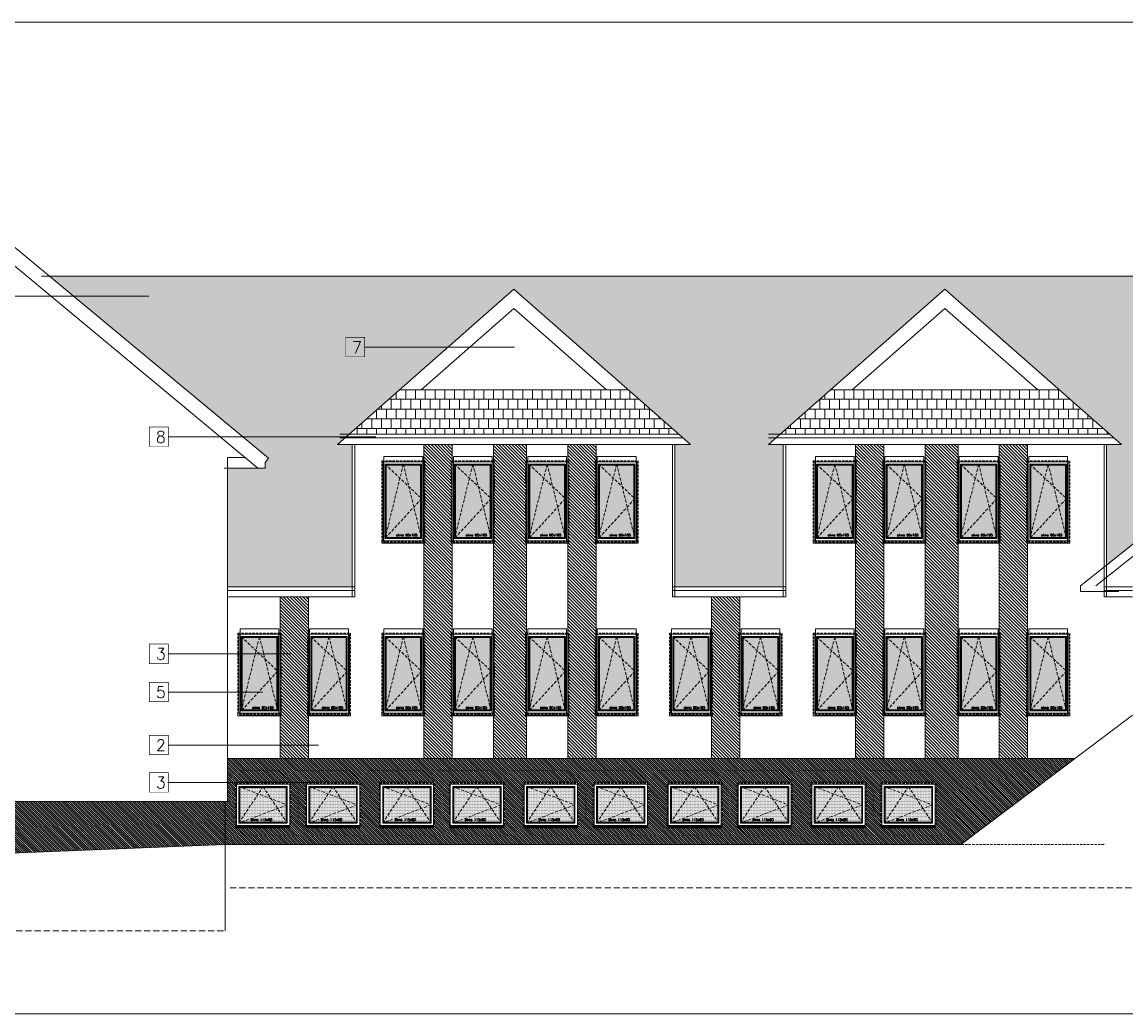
# Model space of a CAD drawing. Header units: millimetres. Extents: x -82287 to 177822, y -399756 to 0.
# Tile 51 of 228: x 70035 to 72337, y -241770 to -239700. Entities that reach past the tile are written whole.
import ezdxf
from ezdxf.enums import TextEntityAlignment as Align

# ---------------------------------------------------------------- set-up
doc = ezdxf.new("R2010")
doc.units = ezdxf.units.MM
doc.header["$MEASUREMENT"] = 0
for name, pattern in [('SUŁOSZOWA - PB 21 03$0$CACHE', [9.525, 6.35, -3.175]), ('SUŁOSZOWA - PB 21 03$0$CARKOVANA', [7.5, 5, -2.5]), ('SUŁOSZOWA - PB 21 03$0$HIDDEN', [9.525, 6.35, -3.175])]:
    doc.linetypes.add(name, pattern=pattern)
doc.layers.add('FL_XREF', color=252, linetype='Continuous')
for name, color, linetype, lineweight in [('SUŁOSZOWA - PB 21 03$0$! opisy okien elewacja', 251, 'Continuous', 0), ('SUŁOSZOWA - PB 21 03$0$!! 0_ Istn-okna', 251, 'Continuous', 0), ('SUŁOSZOWA - PB 21 03$0$!! 0_ Istn-sciany', 251, 'Continuous', 0), ('SUŁOSZOWA - PB 21 03$0$!! 0_ WIDOK ELEWACJA', 251, 'Continuous', 0), ('SUŁOSZOWA - PB 21 03$0$!! 0_Istn-cienka', 251, 'Continuous', 0), ('SUŁOSZOWA - PB 21 03$0$!! 0_Istn-drzwi', 251, 'Continuous', 0), ('SUŁOSZOWA - PB 21 03$0$!! 0_Opis_pom', 251, 'Continuous', 0), ('SUŁOSZOWA - PB 21 03$0$!! 1_ELEWACJA KOLOR', 251, 'Continuous', 0), ('SUŁOSZOWA - PB 21 03$0$!! 1_Hatch dach', 251, 'Continuous', 0), ('SUŁOSZOWA - PB 21 03$0$!! 1_OPIS POM NOWE', 251, 'Continuous', 0), ('SUŁOSZOWA - PB 21 03$0$!! 1_Wyburzenia', 251, 'SUŁOSZOWA - PB 21 03$0$CARKOVANA', 0), ('SUŁOSZOWA - PB 21 03$0$!! 2_ELEWACJA COKÓŁ', 251, 'Continuous', 0), ('SUŁOSZOWA - PB 21 03$0$!! 2_NOWE OKNA WIDOk - remont', 251, 'Continuous', 0), ('SUŁOSZOWA - PB 21 03$0$!! 2_TYNK OBRYS', 251, 'Continuous', 0), ('SUŁOSZOWA - PB 21 03$0$!!_1  OPISY ELEWACJE', 251, 'Continuous', 0)]:
    doc.layers.add(name, color=color, linetype=linetype, lineweight=lineweight)
doc.styles.add('SUŁOSZOWA - PB 21 03$0$ARIAL', font='tahoma.ttf')
doc.styles.add('SUŁOSZOWA - PB 21 03$0$TXT', font='simplex.shx')
pattern_1 = [(135, (-125229.0226, -287064.9747), (-2.24506403, -2.24506403), [])]
pattern_2 = [(180, (0, 0), (-2e-15, -20.32), []), (270, (0, 0), (10.16, -20.32), [20.32, -20.32])]
pattern_3 = [(315, (0, 0), (3.367596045, 3.367596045), [])]

# ---------------------------------------------------------------- blocks, each defined once
blk = doc.blocks.new('SUŁOSZOWA - PB 21 03$0$okno 90x180')
at = {"layer": 'SUŁOSZOWA - PB 21 03$0$!! 1_Hatch dach', "true_color": 0x575757}
h = blk.add_hatch(dxfattribs=at)
h.set_pattern_fill('DOTS', color=251)
h.set_pattern_definition([(0, (-9632.3096, -11392.1331), (0.79375, 1.5875), [0, -1.5875])])
h.paths.add_polyline_path([(9, -20), (81, -20), (81, -171), (9, -171)])
at = {"layer": 'SUŁOSZOWA - PB 21 03$0$!! 0_ Istn-okna', "linetype": 'SUŁOSZOWA - PB 21 03$0$CARKOVANA', "lineweight": 5}
blk.add_lwpolyline([(0, -11), (90, -11), (90, -180), (0, -180)], close=True, dxfattribs=at)
at = {"layer": 'SUŁOSZOWA - PB 21 03$0$!! 0_ Istn-okna'}
for points in [[(2, -13), (88, -13), (88, -178), (2, -178)], [(7, -18), (83, -18), (83, -173), (7, -173)], [(9, -20), (81, -20), (81, -171), (9, -171)], [(0, -178), (90, -178), (90, -183), (0, -183)]]:
    blk.add_lwpolyline(points, close=True, dxfattribs=at)
at = {"layer": 'SUŁOSZOWA - PB 21 03$0$!! 1_Hatch dach', "color": 251, "linetype": 'SUŁOSZOWA - PB 21 03$0$CACHE', "true_color": 0x575757}
for points in [[(7, -173), (45, -18), (83, -173)], [(7, -18), (83, -90), (7, -173)]]:
    blk.add_lwpolyline(points, dxfattribs=at)
at = {"insert": (30.1, -163.6), "char_height": 5, "attachment_point": 1, "style": 'SUŁOSZOWA - PB 21 03$0$TXT'}
blk.add_mtext_dynamic_manual_height_columns('okno 90x165', width=52.63, gutter_width=75, heights=[0], dxfattribs=at)
blk = doc.blocks.new('SUŁOSZOWA - PB 21 03$0$okno 115x115')
at = {"layer": 'SUŁOSZOWA - PB 21 03$0$!! 1_Hatch dach', "true_color": 0x575757}
h = blk.add_hatch(dxfattribs=at)
h.set_pattern_fill('DOTS', color=251, angle=360)
h.set_pattern_definition([(360, (-21873.4686, 1906.5186), (0.79375, 1.5875), [0, -1.5875])])
h.paths.add_polyline_path([(-12257.2, 13266.7), (-12160.2, 13266.7), (-12160.2, 13194.7), (-12257.2, 13194.7)])
h = blk.add_hatch(dxfattribs=at)
h.set_pattern_fill('ANSI31', color=251, scale=0.2, angle=360)
h.set_pattern_definition([(45, (0, 0), (-0.449012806, 0.449012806), [])])
h.paths.add_polyline_path([(-12264.2, 13187.7), (-12153.2, 13187.7), (-12153.2, 13182.7), (-12264.2, 13182.7)])
at = {"layer": 'SUŁOSZOWA - PB 21 03$0$!! 0_ Istn-okna', "linetype": 'SUŁOSZOWA - PB 21 03$0$CARKOVANA', "lineweight": 5}
blk.add_lwpolyline([(-12266.2, 13275.7), (-12151.2, 13275.7), (-12151.2, 13185.7), (-12266.2, 13185.7)], close=True, dxfattribs=at)
at = {"layer": 'SUŁOSZOWA - PB 21 03$0$!! 0_ Istn-okna'}
for points in [[(-12264.2, 13273.7), (-12153.2, 13273.7), (-12153.2, 13187.7), (-12264.2, 13187.7)], [(-12259.2, 13268.7), (-12158.2, 13268.7), (-12158.2, 13192.7), (-12259.2, 13192.7)], [(-12257.2, 13266.7), (-12160.2, 13266.7), (-12160.2, 13194.7), (-12257.2, 13194.7)], [(-12264.2, 13187.7), (-12153.2, 13187.7), (-12153.2, 13182.7), (-12264.2, 13182.7)]]:
    blk.add_lwpolyline(points, close=True, dxfattribs=at)
at = {"layer": 'SUŁOSZOWA - PB 21 03$0$!! 1_Hatch dach', "color": 251, "linetype": 'SUŁOSZOWA - PB 21 03$0$CACHE', "true_color": 0x575757}
for points in [[(-12259.2, 13192.7), (-12208.7, 13268.7), (-12158.2, 13192.7)], [(-12259.2, 13268.7), (-12158.2, 13230.7), (-12259.2, 13192.7)]]:
    blk.add_lwpolyline(points, dxfattribs=at)
at = {"insert": (-12234.1, 13202.1), "char_height": 5, "attachment_point": 1, "style": 'SUŁOSZOWA - PB 21 03$0$TXT'}
blk.add_mtext_dynamic_manual_height_columns('okno 115x90', width=52.63, gutter_width=75, heights=[0], dxfattribs=at)
blk = doc.blocks.new('SUŁOSZOWA - PB 21 03')
at = {"layer": 'SUŁOSZOWA - PB 21 03$0$!! 1_ELEWACJA KOLOR'}
h = blk.add_hatch(dxfattribs=at)
h.set_pattern_fill('ANSI31', color=129, scale=1.5, angle=-90)
h.set_pattern_definition(pattern_3)
h.paths.add_polyline_path([(70870.06575, -241289.35053), (70870.06575, -240634.35053), (70811.06575, -240634.35053), (70811.06575, -241289.35053)])
h = blk.add_hatch(dxfattribs=at)
h.set_pattern_fill('ANSI31', color=129, scale=1.5, angle=-90)
h.set_pattern_definition(pattern_3)
h.paths.add_polyline_path([(71025.06575, -241289.35053), (71025.06575, -240634.35053), (70956.06575, -240634.35053), (70956.06575, -241289.35053)])
h = blk.add_hatch(dxfattribs=at)
h.set_pattern_fill('ANSI31', color=129, scale=1.5, angle=-90)
h.set_pattern_definition(pattern_3)
h.paths.add_polyline_path([(71170.06575, -241289.35053), (71170.06575, -240634.35053), (71111.06575, -240634.35053), (71111.06575, -241289.35053)])
h = blk.add_hatch(dxfattribs=at)
h.set_pattern_fill('ANSI31', color=129, scale=1.5, angle=-90)
h.set_pattern_definition(pattern_3)
h.paths.add_polyline_path([(71770.06575, -241289.35053), (71770.06575, -240634.35053), (71711.06575, -240634.35053), (71711.06575, -241289.35053)])
h = blk.add_hatch(dxfattribs=at)
h.set_pattern_fill('ANSI31', color=129, scale=1.5, angle=-90)
h.set_pattern_definition(pattern_3)
h.paths.add_polyline_path([(71925.06575, -241289.35053), (71925.06575, -240634.35053), (71856.06575, -240634.35053), (71856.06575, -241289.35053)])
h = blk.add_hatch(dxfattribs=at)
h.set_pattern_fill('ANSI31', color=129, scale=1.5, angle=-90)
h.set_pattern_definition(pattern_3)
h.paths.add_polyline_path([(72070.06575, -241289.35053), (72070.06575, -240634.35053), (72011.06575, -240634.35053), (72011.06575, -241289.35053)])
h = blk.add_hatch(dxfattribs=at)
h.set_pattern_fill('ANSI31', color=129, scale=1.5, angle=-90)
h.set_pattern_definition(pattern_3)
h.paths.add_polyline_path([(70570.06575, -241289.35053), (70570.06575, -240952.48432), (70511.06575, -240952.48432), (70511.06575, -241289.35053)])
h = blk.add_hatch(dxfattribs=at)
h.set_pattern_fill('ANSI31', color=129, scale=1.5, angle=-90)
h.set_pattern_definition(pattern_3)
h.paths.add_polyline_path([(71470.06575, -241289.35053), (71470.06575, -240952.48432), (71411.06575, -240952.48432), (71411.06575, -241289.35053)])
at = {"layer": 'SUŁOSZOWA - PB 21 03$0$!! 1_Hatch dach', "true_color": 0x990000}
h = blk.add_hatch(dxfattribs=at)
h.set_pattern_fill('AR-B88', color=14, scale=0.1, angle=180)
h.set_pattern_definition(pattern_2)
h.paths.add_polyline_path([(72927.56575, -240334.81569), (72927.56575, -240283.45875), (70029.74705, -240283.45875), (70486.77269, -240663.10684), (70479.56575, -240671.75065), (70479.56575, -240683.73925), (70401.56575, -240683.73925), (70401.56575, -240931.22218), (70661.56575, -240931.22218), (70661.56575, -240634.35053), (70630.45126, -240634.35053), (70998.56575, -240310.40979), (71366.68023, -240634.35053), (71334.56575, -240634.35053), (71334.56575, -240931.22218), (71560.56575, -240931.22218), (71560.56575, -240634.35053), (71529.45126, -240634.35053), (71897.56575, -240310.40979), (72265.68023, -240634.35053), (72234.56575, -240634.35053), (72234.56575, -240886.35018)])
h = blk.add_hatch(dxfattribs=at)
h.set_pattern_fill('AR-B88', color=14, scale=0.1, angle=180)
h.set_pattern_definition(pattern_2)
h.paths.add_polyline_path([(70759.61041, -240520.69049), (70654.61278, -240613.0884), (71342.51871, -240613.0884), (71237.52109, -240520.69049)])
h = blk.add_hatch(dxfattribs=at)
h.set_pattern_fill('AR-B88', color=14, scale=0.1, angle=180)
h.set_pattern_definition(pattern_2)
h.paths.add_polyline_path([(71658.61041, -240520.69049), (71553.61278, -240613.0884), (72241.51871, -240613.0884), (72136.52109, -240520.69049)])
at = {"layer": 'SUŁOSZOWA - PB 21 03$0$!! 2_ELEWACJA COKÓŁ'}
h = blk.add_hatch(dxfattribs=at)
h.set_pattern_fill('ANSI31', color=250, angle=90)
h.set_pattern_definition(pattern_1)
h.paths.add_polyline_path([(70401.56575, -241289.35053), (70401.56575, -241379.35053), (70396.56575, -241379.35053), (70396.56575, -241469.35053), (71930.47023, -241469.35053), (72169.20057, -241289.35053)])
h.paths.add_polyline_path([(71433.06575, -241339.35053), (71433.06575, -241431.35053), (71318.06575, -241431.35053), (71318.06575, -241339.35053)], flags=16)
h.paths.add_polyline_path([(71320.06575, -241343.35053), (71431.06575, -241343.35053), (71431.06575, -241429.35053), (71320.06575, -241429.35053)], flags=0)
h.paths.add_polyline_path([(71325.06575, -241348.35053), (71426.06575, -241348.35053), (71426.06575, -241424.35053), (71325.06575, -241424.35053)], flags=0)
h.paths.add_polyline_path([(71330.38154, -241350.35053), (71374.2368, -241350.35053), (71375.56575, -241348.35053), (71376.8947, -241350.35053), (71424.06575, -241350.35053), (71424.06575, -241385.59806), (71426.06575, -241386.35053), (71424.06575, -241387.10301), (71424.06575, -241421.34063), (71424.7368, -241422.35053), (71330.38154, -241422.35053), (71325.06575, -241424.35053), (71327.06575, -241421.34063), (71327.06575, -241349.10301)], flags=0)
h.paths.add_polyline_path([(71279.06575, -241431.35053), (71164.06575, -241431.35053), (71164.06575, -241339.35053), (71279.06575, -241339.35053)], flags=16)
h.paths.add_polyline_path([(71277.06575, -241343.35053), (71277.06575, -241429.35053), (71166.06575, -241429.35053), (71166.06575, -241343.35053)], flags=0)
h.paths.add_polyline_path([(71272.06575, -241348.35053), (71272.06575, -241424.35053), (71171.06575, -241424.35053), (71171.06575, -241348.35053)], flags=0)
h.paths.add_polyline_path([(71270.06575, -241350.35053), (71270.06575, -241385.59806), (71272.06575, -241386.35053), (71270.06575, -241387.10301), (71270.06575, -241421.34063), (71270.7368, -241422.35053), (71176.38154, -241422.35053), (71171.06575, -241424.35053), (71173.06575, -241421.34063), (71173.06575, -241349.10301), (71176.38154, -241350.35053), (71220.2368, -241350.35053), (71221.56575, -241348.35053), (71222.8947, -241350.35053)], flags=0)
h.paths.add_polyline_path([(71579.06575, -241339.35053), (71579.06575, -241431.35053), (71464.06575, -241431.35053), (71464.06575, -241339.35053)], flags=16)
h.paths.add_polyline_path([(71466.06575, -241343.35053), (71577.06575, -241343.35053), (71577.06575, -241429.35053), (71466.06575, -241429.35053)], flags=0)
h.paths.add_polyline_path([(71471.06575, -241348.35053), (71572.06575, -241348.35053), (71572.06575, -241424.35053), (71471.06575, -241424.35053)], flags=0)
h.paths.add_polyline_path([(71476.38154, -241350.35053), (71520.2368, -241350.35053), (71521.56575, -241348.35053), (71522.8947, -241350.35053), (71570.06575, -241350.35053), (71570.06575, -241385.59806), (71572.06575, -241386.35053), (71570.06575, -241387.10301), (71570.06575, -241421.34063), (71570.7368, -241422.35053), (71476.38154, -241422.35053), (71471.06575, -241424.35053), (71473.06575, -241421.34063), (71473.06575, -241349.10301)], flags=0)
h.paths.add_polyline_path([(71133.06575, -241431.35053), (71018.06575, -241431.35053), (71018.06575, -241339.35053), (71133.06575, -241339.35053)], flags=16)
h.paths.add_polyline_path([(71131.06575, -241343.35053), (71131.06575, -241429.35053), (71020.06575, -241429.35053), (71020.06575, -241343.35053)], flags=0)
h.paths.add_polyline_path([(71126.06575, -241348.35053), (71126.06575, -241424.35053), (71025.06575, -241424.35053), (71025.06575, -241348.35053)], flags=0)
h.paths.add_polyline_path([(71124.06575, -241350.35053), (71124.06575, -241385.59806), (71126.06575, -241386.35053), (71124.06575, -241387.10301), (71124.06575, -241421.34063), (71124.7368, -241422.35053), (71030.38154, -241422.35053), (71025.06575, -241424.35053), (71027.06575, -241421.34063), (71027.06575, -241349.10301), (71030.38154, -241350.35053), (71074.2368, -241350.35053), (71075.56575, -241348.35053), (71076.8947, -241350.35053)], flags=0)
h.paths.add_polyline_path([(71733.06575, -241339.35053), (71733.06575, -241431.35053), (71618.06575, -241431.35053), (71618.06575, -241339.35053)], flags=16)
h.paths.add_polyline_path([(71620.06575, -241343.35053), (71731.06575, -241343.35053), (71731.06575, -241429.35053), (71620.06575, -241429.35053)], flags=0)
h.paths.add_polyline_path([(71625.06575, -241348.35053), (71726.06575, -241348.35053), (71726.06575, -241424.35053), (71625.06575, -241424.35053)], flags=0)
h.paths.add_polyline_path([(71627.06575, -241349.10301), (71630.38154, -241350.35053), (71674.2368, -241350.35053), (71675.56575, -241348.35053), (71676.8947, -241350.35053), (71724.06575, -241350.35053), (71724.06575, -241385.59806), (71726.06575, -241386.35053), (71724.06575, -241387.10301), (71724.06575, -241421.34063), (71724.7368, -241422.35053), (71630.38154, -241422.35053), (71625.06575, -241424.35053), (71627.06575, -241421.34063)], flags=0)
h.paths.add_polyline_path([(70979.06575, -241431.35053), (70864.06575, -241431.35053), (70864.06575, -241339.35053), (70979.06575, -241339.35053)], flags=16)
h.paths.add_polyline_path([(70977.06575, -241343.35053), (70977.06575, -241429.35053), (70866.06575, -241429.35053), (70866.06575, -241343.35053)], flags=0)
h.paths.add_polyline_path([(70972.06575, -241348.35053), (70972.06575, -241424.35053), (70871.06575, -241424.35053), (70871.06575, -241348.35053)], flags=0)
h.paths.add_polyline_path([(70970.06575, -241350.35053), (70970.06575, -241385.59806), (70972.06575, -241386.35053), (70970.06575, -241387.10301), (70970.06575, -241421.34063), (70970.7368, -241422.35053), (70876.38154, -241422.35053), (70871.06575, -241424.35053), (70873.06575, -241421.34063), (70873.06575, -241349.10301), (70876.38154, -241350.35053), (70920.2368, -241350.35053), (70921.56575, -241348.35053), (70922.8947, -241350.35053)], flags=0)
h.paths.add_polyline_path([(71879.06575, -241339.35053), (71879.06575, -241431.35053), (71764.06575, -241431.35053), (71764.06575, -241339.35053)], flags=16)
h.paths.add_polyline_path([(71766.06575, -241343.35053), (71877.06575, -241343.35053), (71877.06575, -241429.35053), (71766.06575, -241429.35053)], flags=0)
h.paths.add_polyline_path([(71771.06575, -241348.35053), (71872.06575, -241348.35053), (71872.06575, -241424.35053), (71771.06575, -241424.35053)], flags=0)
h.paths.add_polyline_path([(71773.06575, -241349.10301), (71776.38154, -241350.35053), (71820.2368, -241350.35053), (71821.56575, -241348.35053), (71822.8947, -241350.35053), (71870.06575, -241350.35053), (71870.06575, -241385.59806), (71872.06575, -241386.35053), (71870.06575, -241387.10301), (71870.06575, -241421.34063), (71870.7368, -241422.35053), (71776.38154, -241422.35053), (71771.06575, -241424.35053), (71773.06575, -241421.34063)], flags=0)
h.paths.add_polyline_path([(70833.06575, -241431.35053), (70718.06575, -241431.35053), (70718.06575, -241339.35053), (70833.06575, -241339.35053)], flags=16)
h.paths.add_polyline_path([(70831.06575, -241343.35053), (70831.06575, -241429.35053), (70720.06575, -241429.35053), (70720.06575, -241343.35053)], flags=0)
h.paths.add_polyline_path([(70826.06575, -241348.35053), (70826.06575, -241424.35053), (70725.06575, -241424.35053), (70725.06575, -241348.35053)], flags=0)
h.paths.add_polyline_path([(70824.06575, -241350.35053), (70824.06575, -241385.59806), (70826.06575, -241386.35053), (70824.06575, -241387.10301), (70824.06575, -241421.34063), (70824.7368, -241422.35053), (70730.38154, -241422.35053), (70725.06575, -241424.35053), (70727.06575, -241421.34063), (70727.06575, -241349.10301), (70730.38154, -241350.35053), (70774.2368, -241350.35053), (70775.56575, -241348.35053), (70776.8947, -241350.35053)], flags=0)
h.paths.add_polyline_path([(70679.06575, -241431.35053), (70564.06575, -241431.35053), (70564.06575, -241339.35053), (70679.06575, -241339.35053)], flags=16)
h.paths.add_polyline_path([(70677.06575, -241343.35053), (70677.06575, -241429.35053), (70566.06575, -241429.35053), (70566.06575, -241343.35053)], flags=0)
h.paths.add_polyline_path([(70672.06575, -241348.35053), (70672.06575, -241424.35053), (70571.06575, -241424.35053), (70571.06575, -241348.35053)], flags=0)
h.paths.add_polyline_path([(70670.06575, -241350.35053), (70670.06575, -241385.59806), (70672.06575, -241386.35053), (70670.06575, -241387.10301), (70670.06575, -241421.34063), (70670.7368, -241422.35053), (70576.38154, -241422.35053), (70571.06575, -241424.35053), (70573.06575, -241421.34063), (70573.06575, -241349.10301), (70576.38154, -241350.35053), (70620.2368, -241350.35053), (70621.56575, -241348.35053), (70622.8947, -241350.35053)], flags=0)
h.paths.add_polyline_path([(70533.06575, -241431.35053), (70418.06575, -241431.35053), (70418.06575, -241339.35053), (70533.06575, -241339.35053)], flags=16)
h.paths.add_polyline_path([(70531.06575, -241343.35053), (70531.06575, -241429.35053), (70420.06575, -241429.35053), (70420.06575, -241343.35053)], flags=0)
h.paths.add_polyline_path([(70526.06575, -241348.35053), (70526.06575, -241424.35053), (70425.06575, -241424.35053), (70425.06575, -241348.35053)], flags=0)
h.paths.add_polyline_path([(70524.06575, -241350.35053), (70524.06575, -241385.59806), (70526.06575, -241386.35053), (70524.06575, -241387.10301), (70524.06575, -241421.34063), (70524.7368, -241422.35053), (70430.38154, -241422.35053), (70425.06575, -241424.35053), (70427.06575, -241421.34063), (70427.06575, -241349.10301), (70430.38154, -241350.35053), (70474.2368, -241350.35053), (70475.56575, -241348.35053), (70476.8947, -241350.35053)], flags=0)
h.paths.add_polyline_path([(71794.8935, -241421.1909), (71844.06017, -241421.1909), (71844.06017, -241413.6909), (71794.8935, -241413.6909)], flags=8)
h.paths.add_polyline_path([(71648.8935, -241421.1909), (71698.06017, -241421.1909), (71698.06017, -241413.6909), (71648.8935, -241413.6909)], flags=8)
h.paths.add_polyline_path([(71494.8935, -241421.1909), (71544.06017, -241421.1909), (71544.06017, -241413.6909), (71494.8935, -241413.6909)], flags=8)
h.paths.add_polyline_path([(71348.8935, -241421.1909), (71398.06017, -241421.1909), (71398.06017, -241413.6909), (71348.8935, -241413.6909)], flags=8)
h.paths.add_polyline_path([(71194.8935, -241421.1909), (71244.06017, -241421.1909), (71244.06017, -241413.6909), (71194.8935, -241413.6909)], flags=8)
h.paths.add_polyline_path([(71048.8935, -241421.1909), (71098.06017, -241421.1909), (71098.06017, -241413.6909), (71048.8935, -241413.6909)], flags=8)
h.paths.add_polyline_path([(70894.8935, -241421.1909), (70944.06017, -241421.1909), (70944.06017, -241413.6909), (70894.8935, -241413.6909)], flags=8)
h.paths.add_polyline_path([(70748.8935, -241421.1909), (70798.06017, -241421.1909), (70798.06017, -241413.6909), (70748.8935, -241413.6909)], flags=8)
h.paths.add_polyline_path([(70594.8935, -241421.1909), (70644.06017, -241421.1909), (70644.06017, -241413.6909), (70594.8935, -241413.6909)], flags=8)
h.paths.add_polyline_path([(70448.8935, -241421.1909), (70498.06017, -241421.1909), (70498.06017, -241413.6909), (70448.8935, -241413.6909)], flags=8)
h = blk.add_hatch(dxfattribs=at)
h.set_pattern_fill('ANSI31', color=250, angle=90)
h.set_pattern_definition(pattern_1)
h.paths.add_polyline_path([(69084.56575, -241379.35053), (69084.56575, -241522.25376), (70396.56575, -241469.35053), (70396.56575, -241379.35053)])
at = {"layer": 'SUŁOSZOWA - PB 21 03$0$! opisy okien elewacja'}
for points in [[(68230.46845, -241822.67692), (68230.46845, -239752.90582), (75114.13549, -239752.90582), (75114.13549, -241822.67692)], [(72927.56575, -240334.81569), (72927.56575, -240283.45875), (70029.74705, -240283.45875), (70486.77269, -240663.10684), (70479.56575, -240671.75065), (70479.56575, -240683.73925), (70401.56575, -240683.73925), (70401.56575, -240931.22218), (70661.56575, -240931.22218), (70661.56575, -240634.35053), (70630.45126, -240634.35053), (70998.56575, -240310.40979), (71366.68023, -240634.35053), (71334.56575, -240634.35053), (71334.56575, -240931.22218), (71560.56575, -240931.22218), (71560.56575, -240634.35053), (71529.45126, -240634.35053), (71897.56575, -240310.40979), (72265.68023, -240634.35053), (72234.56575, -240634.35053), (72234.56575, -240886.35018)]]:
    blk.add_lwpolyline(points, close=True, dxfattribs=at)
at = {"layer": 'SUŁOSZOWA - PB 21 03$0$!! 0_ Istn-sciany'}
for points in [[(72288.56575, -241199.35053), (71930.47023, -241469.35053)], [(70396.56575, -241469.35053), (68536.56575, -241544.35053), (68384.9187, -241544.35053)], [(70396.56575, -241469.35053), (71930.47023, -241469.35053)]]:
    blk.add_lwpolyline(points, dxfattribs=at)
at = {"layer": 'SUŁOSZOWA - PB 21 03$0$!! 0_ WIDOK ELEWACJA'}
for p, q in [((70661.56575, -240952.48432), (70661.56575, -240634.35053)), ((70666.56575, -240952.48432), (70666.56575, -240634.35053)), ((71329.56575, -240952.48432), (71329.56575, -240634.35053)), ((71334.56575, -240952.48432), (71334.56575, -240634.35053)), ((71560.56575, -240952.48432), (71560.56575, -240634.35053)), ((71565.56575, -240952.48432), (71565.56575, -240634.35053)), ((72229.56575, -240952.48432), (72229.56575, -240634.35053)), ((72234.56575, -240952.48432), (72234.56575, -240634.35053))]:
    blk.add_line(p, q, dxfattribs=at)
for points in [[(70486.77269, -240663.10684), (69737.06575, -240040.33038)], [(70464.66081, -240683.73925), (69737.06575, -240079.33097)], [(72212.65319, -240929.35053), (73085.56575, -240234.62993)], [(72180.53605, -240929.35053), (73013.45459, -240266.45976)], [(70013.34799, -240283.45875), (72927.56575, -240283.45875)], [(70630.45126, -240634.35053), (70998.56575, -240310.40979)], [(71366.68023, -240634.35053), (70998.56575, -240310.40979)], [(71529.45126, -240634.35053), (71897.56575, -240310.40979)], [(72265.68023, -240634.35053), (71897.56575, -240310.40979)], [(70805.02175, -240520.69049), (70998.56575, -240350.37177), (71192.10975, -240520.69049)], [(71704.02175, -240520.69049), (71897.56575, -240350.37177), (72091.10975, -240520.69049)], [(71237.52109, -240520.69049), (70759.61041, -240520.69049)], [(72136.52109, -240520.69049), (71658.61041, -240520.69049)], [(71342.51871, -240613.0884), (70635.45745, -240613.0884)], [(71351.32473, -240620.83769), (70635.45745, -240620.83769)], [(72241.51871, -240613.0884), (71529.45126, -240613.0884)], [(72250.32473, -240620.83769), (71529.45126, -240620.83769)], [(71366.68023, -240634.35053), (70630.45126, -240634.35053)], [(72265.68023, -240634.35053), (71529.45126, -240634.35053)], [(71765.45126, -240634.35053), (71529.45126, -240634.35053)], [(70486.77269, -240663.10684), (70479.56575, -240671.75065), (70479.56575, -240683.73925), (70394.56575, -240683.73925)], [(70401.56575, -240661.85053), (70401.56575, -241379.35053)], [(70401.56575, -240661.85053), (70438.31087, -240661.85053)], [(70666.56575, -240931.22218), (70401.56575, -240931.22218)], [(70666.56575, -240938.97147), (70401.56575, -240938.97147)], [(71565.56575, -240931.22218), (71329.56575, -240931.22218)], [(71565.56575, -240938.97147), (71329.56575, -240938.97147)], [(72180.53605, -240929.35053), (72180.53605, -240941.35053), (72202.12599, -240941.35053)], [(72202.12599, -240941.35053), (72260.53605, -240941.35053)], [(72288.56575, -240931.22218), (72229.56575, -240931.22218)], [(72288.56575, -240938.97147), (72229.56575, -240938.97147)], [(70666.56575, -240952.48432), (70401.56575, -240952.48432)], [(71565.56575, -240952.48432), (71329.56575, -240952.48432)], [(72288.56575, -240952.48432), (72229.56575, -240952.48432)], [(70401.56575, -241289.35053), (72169.20057, -241289.35053)], [(69079.56575, -241379.35053), (70401.56575, -241379.35053)], [(70396.56575, -241379.35053), (70396.56575, -241649.35053)]]:
    blk.add_lwpolyline(points, dxfattribs=at)
for points in [[(70727.56575, -240839.35053), (70727.56575, -240659.35053), (70808.56575, -240659.35053), (70808.56575, -240839.35053)], [(70872.56575, -240839.35053), (70872.56575, -240659.35053), (70953.56575, -240659.35053), (70953.56575, -240839.35053)], [(71027.56575, -240839.35053), (71027.56575, -240659.35053), (71108.56575, -240659.35053), (71108.56575, -240839.35053)], [(71172.56575, -240839.35053), (71172.56575, -240659.35053), (71253.56575, -240659.35053), (71253.56575, -240839.35053)], [(71627.56575, -240839.35053), (71627.56575, -240659.35053), (71708.56575, -240659.35053), (71708.56575, -240839.35053)], [(71772.56575, -240839.35053), (71772.56575, -240659.35053), (71853.56575, -240659.35053), (71853.56575, -240839.35053)], [(71927.56575, -240839.35053), (71927.56575, -240659.35053), (72008.56575, -240659.35053), (72008.56575, -240839.35053)], [(72072.56575, -240839.35053), (72072.56575, -240659.35053), (72153.56575, -240659.35053), (72153.56575, -240839.35053)], [(70427.56575, -241199.35053), (70427.56575, -241019.35053), (70508.56575, -241019.35053), (70508.56575, -241199.35053)], [(70572.56575, -241199.35053), (70572.56575, -241019.35053), (70653.56575, -241019.35053), (70653.56575, -241199.35053)], [(70727.56575, -241199.35053), (70727.56575, -241019.35053), (70808.56575, -241019.35053), (70808.56575, -241199.35053)], [(70872.56575, -241199.35053), (70872.56575, -241019.35053), (70953.56575, -241019.35053), (70953.56575, -241199.35053)], [(71027.56575, -241199.35053), (71027.56575, -241019.35053), (71108.56575, -241019.35053), (71108.56575, -241199.35053)], [(71172.56575, -241199.35053), (71172.56575, -241019.35053), (71253.56575, -241019.35053), (71253.56575, -241199.35053)], [(71327.56575, -241199.35053), (71327.56575, -241019.35053), (71408.56575, -241019.35053), (71408.56575, -241199.35053)], [(71472.56575, -241199.35053), (71472.56575, -241019.35053), (71553.56575, -241019.35053), (71553.56575, -241199.35053)], [(71627.56575, -241199.35053), (71627.56575, -241019.35053), (71708.56575, -241019.35053), (71708.56575, -241199.35053)], [(71772.56575, -241199.35053), (71772.56575, -241019.35053), (71853.56575, -241019.35053), (71853.56575, -241199.35053)], [(71927.56575, -241199.35053), (71927.56575, -241019.35053), (72008.56575, -241019.35053), (72008.56575, -241199.35053)], [(72072.56575, -241199.35053), (72072.56575, -241019.35053), (72153.56575, -241019.35053), (72153.56575, -241199.35053)], [(70420.06575, -241339.35053), (70420.06575, -241429.35053), (70531.06575, -241429.35053), (70531.06575, -241339.35053)], [(70566.06575, -241339.35053), (70566.06575, -241429.35053), (70677.06575, -241429.35053), (70677.06575, -241339.35053)], [(70720.06575, -241339.35053), (70720.06575, -241429.35053), (70831.06575, -241429.35053), (70831.06575, -241339.35053)], [(70866.06575, -241339.35053), (70866.06575, -241429.35053), (70977.06575, -241429.35053), (70977.06575, -241339.35053)], [(71020.06575, -241339.35053), (71020.06575, -241429.35053), (71131.06575, -241429.35053), (71131.06575, -241339.35053)], [(71166.06575, -241339.35053), (71166.06575, -241429.35053), (71277.06575, -241429.35053), (71277.06575, -241339.35053)], [(71320.06575, -241339.35053), (71320.06575, -241429.35053), (71431.06575, -241429.35053), (71431.06575, -241339.35053)], [(71466.06575, -241339.35053), (71466.06575, -241429.35053), (71577.06575, -241429.35053), (71577.06575, -241339.35053)], [(71620.06575, -241339.35053), (71620.06575, -241429.35053), (71731.06575, -241429.35053), (71731.06575, -241339.35053)], [(71766.06575, -241339.35053), (71766.06575, -241429.35053), (71877.06575, -241429.35053), (71877.06575, -241339.35053)]]:
    blk.add_lwpolyline(points, close=True, dxfattribs=at)
at = {"layer": 'SUŁOSZOWA - PB 21 03$0$!! 0_Istn-cienka', "linetype": 'SUŁOSZOWA - PB 21 03$0$HIDDEN', "ltscale": 2}
for points in [[(70406.94428, -241559.35053), (72842.56575, -241559.35053)], [(69084.56575, -241649.35053), (70396.56575, -241649.35053)]]:
    blk.add_lwpolyline(points, dxfattribs=at)
at = {"layer": 'SUŁOSZOWA - PB 21 03$0$!! 0_Istn-drzwi'}
blk.add_lwpolyline([(71529.45126, -240634.35053), (71897.56575, -240310.40979), (72265.68023, -240634.35053)], dxfattribs=at)
at = {"layer": 'SUŁOSZOWA - PB 21 03$0$!! 1_Wyburzenia'}
blk.add_lwpolyline([(71429.38697, -241469.35053), (72230.08093, -241469.35053)], dxfattribs=at)
at = {"layer": 'SUŁOSZOWA - PB 21 03$0$!! 2_TYNK OBRYS'}
for points in [[(70870.06575, -241289.35053), (70870.06575, -240634.35053), (70811.06575, -240634.35053), (70811.06575, -241289.35053)], [(71025.06575, -241289.35053), (71025.06575, -240634.35053), (70956.06575, -240634.35053), (70956.06575, -241289.35053)], [(71170.06575, -241289.35053), (71170.06575, -240634.35053), (71111.06575, -240634.35053), (71111.06575, -241289.35053)], [(71770.06575, -241289.35053), (71770.06575, -240634.35053), (71711.06575, -240634.35053), (71711.06575, -241289.35053)], [(71925.06575, -241289.35053), (71925.06575, -240634.35053), (71856.06575, -240634.35053), (71856.06575, -241289.35053)], [(72070.06575, -241289.35053), (72070.06575, -240634.35053), (72011.06575, -240634.35053), (72011.06575, -241289.35053)], [(70570.06575, -241289.35053), (70570.06575, -240952.48432), (70511.06575, -240952.48432), (70511.06575, -241289.35053)], [(71470.06575, -241289.35053), (71470.06575, -240952.48432), (71411.06575, -240952.48432), (71411.06575, -241289.35053)]]:
    blk.add_lwpolyline(points, close=True, dxfattribs=at)
at = {"layer": 'SUŁOSZOWA - PB 21 03$0$!!_1  OPISY ELEWACJE'}
for points in [[(70236.98744, -240324.89633), (69924.0517, -240324.89633)], [(71000.09002, -240431.29113), (70687.15428, -240431.29113)], [(70710.64612, -240618.37932), (70277.9951, -240618.37932)], [(70533.00927, -241071.24265), (70277.9951, -241071.24265)], [(70474.02594, -241150.91239), (70277.9951, -241150.91239)], [(70590.93084, -241261.59924), (70277.9951, -241261.59924)], [(70590.93084, -241339.57143), (70277.07009, -241339.57143)]]:
    blk.add_lwpolyline(points, dxfattribs=at)
at = {"layer": 'SUŁOSZOWA - PB 21 03$0$!!_1  OPISY ELEWACJE', "const_width": 1.2}
for points in [[(70647.43994, -240451.56353), (70647.43994, -240411.01874), (70687.15428, -240411.01874), (70687.15428, -240451.56353)], [(70647.43994, -240451.56353), (70647.43994, -240411.01874), (70687.15428, -240411.01874), (70687.15428, -240451.56353)], [(70238.28076, -240638.65172), (70238.28076, -240598.10693), (70277.9951, -240598.10693), (70277.9951, -240638.65172)], [(70238.28076, -240638.65172), (70238.28076, -240598.10693), (70277.9951, -240598.10693), (70277.9951, -240638.65172)], [(70238.28076, -241091.51504), (70238.28076, -241050.97025), (70277.9951, -241050.97025), (70277.9951, -241091.51504)], [(70238.28076, -241091.51504), (70238.28076, -241050.97025), (70277.9951, -241050.97025), (70277.9951, -241091.51504)], [(70238.28076, -241171.18479), (70238.28076, -241130.64), (70277.9951, -241130.64), (70277.9951, -241171.18479)], [(70238.28076, -241171.18479), (70238.28076, -241130.64), (70277.9951, -241130.64), (70277.9951, -241171.18479)], [(70238.28076, -241281.87164), (70238.28076, -241241.32685), (70277.9951, -241241.32685), (70277.9951, -241281.87164)], [(70238.28076, -241281.87164), (70238.28076, -241241.32685), (70277.9951, -241241.32685), (70277.9951, -241281.87164)], [(70238.28076, -241359.84382), (70238.28076, -241319.29904), (70277.9951, -241319.29904), (70277.9951, -241359.84382)], [(70238.28076, -241359.84382), (70238.28076, -241319.29904), (70277.9951, -241319.29904), (70277.9951, -241359.84382)]]:
    blk.add_lwpolyline(points, close=True, dxfattribs=at)
at = {"layer": 'SUŁOSZOWA - PB 21 03$0$!! 2_NOWE OKNA WIDOk - remont'}
for name, p in [('SUŁOSZOWA - PB 21 03$0$okno 90x180', (70723.06575, -240657.35053)), ('SUŁOSZOWA - PB 21 03$0$okno 90x180', (70868.06575, -240657.35053)), ('SUŁOSZOWA - PB 21 03$0$okno 90x180', (71023.06575, -240657.35053)), ('SUŁOSZOWA - PB 21 03$0$okno 90x180', (71168.06575, -240657.35053)), ('SUŁOSZOWA - PB 21 03$0$okno 90x180', (71623.06575, -240657.35053)), ('SUŁOSZOWA - PB 21 03$0$okno 90x180', (71768.06575, -240657.35053)), ('SUŁOSZOWA - PB 21 03$0$okno 90x180', (71923.06575, -240657.35053)), ('SUŁOSZOWA - PB 21 03$0$okno 90x180', (72068.06575, -240657.35053)), ('SUŁOSZOWA - PB 21 03$0$okno 90x180', (70423.06575, -241017.35053)), ('SUŁOSZOWA - PB 21 03$0$okno 90x180', (70568.06575, -241017.35053)), ('SUŁOSZOWA - PB 21 03$0$okno 90x180', (70723.06575, -241017.35053)), ('SUŁOSZOWA - PB 21 03$0$okno 90x180', (70868.06575, -241017.35053)), ('SUŁOSZOWA - PB 21 03$0$okno 90x180', (71023.06575, -241017.35053)), ('SUŁOSZOWA - PB 21 03$0$okno 90x180', (71168.06575, -241017.35053)), ('SUŁOSZOWA - PB 21 03$0$okno 90x180', (71323.06575, -241017.35053)), ('SUŁOSZOWA - PB 21 03$0$okno 90x180', (71468.06575, -241017.35053)), ('SUŁOSZOWA - PB 21 03$0$okno 90x180', (71623.06575, -241017.35053)), ('SUŁOSZOWA - PB 21 03$0$okno 90x180', (71768.06575, -241017.35053)), ('SUŁOSZOWA - PB 21 03$0$okno 90x180', (71923.06575, -241017.35053)), ('SUŁOSZOWA - PB 21 03$0$okno 90x180', (72068.06575, -241017.35053)), ('SUŁOSZOWA - PB 21 03$0$okno 115x115', (82684.22476, -254617.00231)), ('SUŁOSZOWA - PB 21 03$0$okno 115x115', (82830.22476, -254617.00231)), ('SUŁOSZOWA - PB 21 03$0$okno 115x115', (82984.22476, -254617.00231)), ('SUŁOSZOWA - PB 21 03$0$okno 115x115', (83130.22476, -254617.00231)), ('SUŁOSZOWA - PB 21 03$0$okno 115x115', (83284.22476, -254617.00231)), ('SUŁOSZOWA - PB 21 03$0$okno 115x115', (83430.22476, -254617.00231)), ('SUŁOSZOWA - PB 21 03$0$okno 115x115', (83584.22476, -254617.00231)), ('SUŁOSZOWA - PB 21 03$0$okno 115x115', (83730.22476, -254617.00231)), ('SUŁOSZOWA - PB 21 03$0$okno 115x115', (83884.22476, -254617.00231)), ('SUŁOSZOWA - PB 21 03$0$okno 115x115', (84030.22476, -254617.00231))]:
    blk.add_blockref(name, p, dxfattribs=at)
at = {"layer": 'SUŁOSZOWA - PB 21 03$0$!! 0_Opis_pom', "ltscale": 0.7, "style": 'SUŁOSZOWA - PB 21 03$0$ARIAL'}
for tag, p in [('B0,19', (52679.2094, -194257.55204)), ('B2,14', (73874.0461, -194402.0887)), ('B1,21', (60405.50261, -194427.18207)), ('B2,12', (73342.49259, -194413.89249)), ('A1,16', (59129.54925, -194448.08429)), ('B1/17', (59524.53699, -194450.37428)), ('B1,19', (59914.81903, -194448.15658)), ('1,23', (61575.22173, -194450.37428)), ('B2,11', (73069.01144, -194438.89383)), ('B2,16', (75195.07765, -194441.83446)), ('B0,15', (51514.15008, -194461.8073)), ('A1,1', (58808.06672, -194460.94161)), ('B1,18', (59715.51745, -194473.87108)), ('1,22', (60947.33929, -194456.1144)), ('B2,17', (75506.7465, -194471.3759)), ('B2,19.1', (76701.67035, -194466.03695)), ('B3,7', (87459.81312, -194465.07097)), ('B3,3', (88235.73906, -194465.79732)), ('B0,18', (52071.43815, -194478.40179)), ('B1,20', (60198.53687, -194490.17374)), ('B2,10', (72728.63362, -194489.37283)), ('B2,15', (74566.38885, -194487.81114)), ('B3,6', (86826.65132, -194483.15512)), ('B3,8', (90006.66539, -194478.47972)), ('A0,6', (49094.40602, -194505.72387)), ('A0,4', (49692.81919, -194517.93289)), ('B0,22', (54187.56644, -194519.04308)), ('A1,6', (58565.96262, -194514.50753)), ('B1,1', (61908.24378, -194515.48656)), ('A2,5', (72452.45009, -194505.90583)), ('B2,13', (73649.91716, -194500.01242)), ('A0,5', (49399.71914, -194533.19455)), ('A0,3', (49906.53818, -194524.03766)), ('B0,20', (53125.45224, -194527.8835)), ('B0,21', (53847.26622, -194535.08002)), ('B1,3', (62229.35503, -194604.49851)), ('B2,18', (75922.43604, -194612.23635)), ('B2,19', (77152.69039, -194617.53776)), ('A3,4', (85509.27934, -194642.47136)), ('B0,16', (51457.40872, -194704.43091)), ('B0,24B', (54824.42896, -194684.26784)), ('B1,4', (63476.45184, -194691.11207)), ('B0,13', (50367.63944, -194706.5583)), ('B0,17', (51897.58569, -194706.77195)), ('A1,5', (58149.22649, -194724.80163)), ('A2,4', (71695.75649, -194707.44268)), ('B0,23', (54542.05776, -194742.93939)), ('A1,2', (58744.42262, -194746.622)), ('B1,2D', (60756.29674, -194750.92727)), ('A2.1', (72371.45884, -194731.56251)), ('B0,14', (50962.60809, -194789.06568)), ('A1,15', (59129.54925, -194780.73348)), ('B1,4', (63483.03852, -194791.04365)), ('A3.1', (86079.08704, -194786.62422)), ('A0,2', (49295.91259, -194810.95246)), ('B1,2B', (62374.83512, -194841.86715)), ('B2.7', (74548.27897, -194836.12781)), ('B3,2', (89035.72921, -194837.99287)), ('B0,7', (52851.95551, -194845.56115)), ('B1,2A', (61803.35407, -194869.27513)), ('B0,8', (51561.38742, -194890.27848)), ('A0,1', (49914.27925, -195025.82804)), ('A1,3', (58810.05243, -195008.83917)), ('A3.2', (86016.50296, -195004.88875)), ('A0,10', (49695.87246, -195042.9259)), ('B0,17', (51225.06492, -195049.74007)), ('B0,6', (52110.41055, -195069.39267)), ('B1,8', (61403.63433, -195071.25189)), ('A2.2', (72371.45884, -195070.78713)), ('B2.2', (74976.1855, -195068.47988)), ('A0,7', (49042.50308, -195082.6056)), ('B3,11', (88623.94853, -195099.23575)), ('B3,4', (87612.56208, -195132.78192)), ('B3,5', (86839.47632, -195174.05241)), ('B0,12', (50313.60595, -195207.52936)), ('B0,11', (50726.178, -195219.06638)), ('B1,6', (63686.26823, -195231.3997)), ('B3,10', (89778.42161, -195220.68871)), ('B0,24A', (54359.17011, -195245.97867)), ('A1,4', (58093.66276, -195250.96213)), ('A0,11', (49643.96951, -195271.84772)), ('B0,10', (51476.34179, -195259.44699)), ('B3,9', (90479.74099, -195260.18621)), ('A0,8', (49042.50308, -195293.21363)), ('B0,9', (51798.4912, -195291.17482)), ('B1,14', (59332.54805, -195280.73534)), ('B2,21', (75970.16114, -195290.81005)), ('B0,3', (52068.59538, -195319.60465)), ('B1,13', (60186.62513, -195314.46953)), ('B1,10', (60892.94126, -195319.45825)), ('B1,5', (63419.22943, -195317.21026)), ('A2.3', (71832.37045, -195318.78232)), ('B2,9', (73175.51251, -195317.21162)), ('B2,4', (74493.5947, -195318.7733)), ('B2,3', (74674.2815, -195319.28036)), ('A3,3', (85569.83931, -195318.78232)), ('B1,9', (61058.12383, -195344.48743)), ('B2,8', (73894.209, -195338.18956)), ('B2.1', (75304.74121, -195348.36327)), ('B2,20', (77211.021, -195343.82367)), ('B3,1', (88723.65615, -195329.98594)), ('B0,2', (52227.2348, -195357.98297)), ('B1,2C', (61827.40698, -195369.02625)), ('B1,7', (62134.52151, -195372.05069)), ('A0,9', (49001.50444, -195413.15723)), ('B0,1', (53061.17304, -195403.85659)), ('A0,12', (49689.76592, -195485.50737)), ('B0,4', (52224.78303, -195500.96352)), ('B2,5', (74686.48999, -195507.24036)), ('B1,11', (61050.00078, -195512.89565)), ('B0,5', (52066.14362, -195556.83806)), ('B1,12', (60864.00751, -195544.00738)), ('B2,6', (74499.29165, -195549.55175)), ('C2,2', (74812.78942, -195865.8959)), ('C1,3', (61091.58871, -195973.27844)), ('C0,2A', (52278.30875, -196050.48297)), ('C0,1', (52808.36775, -196132.34208)), ('C1,2', (61690.27405, -196439.72387)), ('C1,1', (62060.59754, -196465.28533)), ('C3,1', (88979.71614, -196545.67785)), ('C0,2B', (53028.88223, -196668.8019)), ('C1,4', (61008.68123, -196686.32122)), ('C2,1', (75334.65984, -196786.2197)), ('C2,3', (74834.65119, -196933.26657)), ('C1,5', (61062.7252, -196991.42453)), ('C1,10', (62127.38542, -196998.81344)), ('C1,9', (62147.33751, -197289.53424)), ('C0,3', (52181.98562, -197341.92176)), ('C1,6', (61131.41824, -197329.69535)), ('C0,4', (52345.96562, -197596.60561)), ('D1,1', (73931.12245, -197584.03121)), ('D0,18', (60296.49264, -197617.95269)), ('C2,4', (75243.70451, -197663.89)), ('D0,7', (59141.53804, -197722.84718)), ('D0,17', (60701.16801, -197741.44864)), ('C1,7', (61222.2575, -197737.18052)), ('D0,3', (59562.25866, -197751.14316)), ('D1,6', (72757.78643, -197751.22612)), ('D1,4', (73157.19908, -197744.29721)), ('D0,6', (58741.71849, -197802.61699)), ('D0,10', (58357.73602, -197820.93991)), ('D,09', (59195.67196, -197881.51243)), ('C0,5', (52269.72696, -197902.4362)), ('C0,6', (52872.93793, -197917.07354)), ('D0,2', (59943.06082, -197917.06725)), ('D1,3', (73475.28953, -197924.29875)), ('D0,16', (60721.3534, -197935.2949)), ('D0,8', (59058.9008, -197963.64925)), ('D0,5', (59448.52586, -197969.8061)), ('C2,5', (74555.08284, -197988.7886)), ('D1,5', (73291.61607, -197999.29956)), ('D0,4', (59655.02693, -198042.2589)), ('D0,15', (60692.12223, -198127.4643)), ('D0,1', (59931.33074, -198173.12806)), ('D1,2', (73578.07819, -198172.30068)), ('D0,11', (58161.27105, -198211.45823)), ('D0,12', (58250.99458, -198537.17631)), ('D0,13', (58250.99458, -198764.99605)), ('D0,14', (59130.08589, -198795.3373)), ('D1,7', (71854.87376, -198786.88467)), ('D1,8', (71715.35366, -199212.44512))]:
    blk.add_attdef(tag, text='', height=11.968, dxfattribs=at).set_placement(p, align=Align.MIDDLE_CENTER)
at = {"layer": 'SUŁOSZOWA - PB 21 03$0$!! 1_OPIS POM NOWE', "style": 'SUŁOSZOWA - PB 21 03$0$ARIAL'}
for tag, p in [('C1.7A', (61271.6179, -197538.30303)), ('C2.5B', (74970.66097, -197546.70728)), ('C2,5C', (74903.71123, -197659.13664)), ('C2.4', (75374.07862, -197726.11453)), ('C1.7C', (61260.26049, -197811.38428)), ('D1,2B', (74322.25834, -197791.43247)), ('C1.8B', (61588.27341, -197817.62151)), ('C1.8A', (61884.42005, -197818.94854)), ('C1.7B', (61322.12354, -197933.89849)), ('C2,5A', (74943.41937, -197993.49482)), ('E1.2', (62164.78326, -198139.98688)), ('E1.5E', (62692.10372, -198153.27854)), ('D1,2C', (73419.9359, -198156.57844)), ('D1,2A', (74280.17915, -198172.30068)), ('E2.9', (75361.45041, -198161.88904)), ('E2.7', (76022.45692, -198162.26272)), ('E3.1', (88990.58975, -198158.87886)), ('E1.1', (61330.46191, -198191.9806)), ('E1.5D', (62993.60773, -198185.416)), ('E1.5C', (63016.9343, -198246.3437)), ('E1.5B', (63264.15117, -198307.8661)), ('E3.2', (88781.41347, -198385.24275)), ('E1.6', (61022.6264, -198421.00827)), ('E2.2', (74782.75417, -198427.85813)), ('E1.5A', (63049.47589, -198456.39852)), ('E2.8', (75757.29014, -198437.09188)), ('E2.6', (76531.8031, -198444.40756)), ('E3.4', (89392.22607, -198450.03942)), ('E1.5F', (62736.15118, -198589.14592)), ('E1.5G', (62892.39981, -198586.12622)), ('E1,4', (61888.25021, -198652.6996)), ('E2.1', (75803.99631, -198697.05773)), ('E1.5L', (63297.7633, -198733.65678)), ('E1.3', (61058.5992, -198806.28147)), ('E1.5H', (62893.53005, -198830.01758)), ('E2,3', (74778.52304, -198843.9541)), ('E3.3', (89150.95684, -198867.32581)), ('E1.5K', (63266.15427, -198904.67789)), ('E1.5I', (62723.74907, -199005.87002)), ('E2.4', (75135.87669, -199083.20857)), ('E2.5', (76615.04061, -199164.91143)), ('E1.5J', (63204.25187, -199215.697))]:
    blk.add_attdef(tag, text='', height=11.968, dxfattribs=at).set_placement(p, align=Align.MIDDLE_CENTER)
at = {"layer": 'SUŁOSZOWA - PB 21 03$0$!!_1  OPISY ELEWACJE', "char_height": 24, "attachment_point": 1, "style": 'SUŁOSZOWA - PB 21 03$0$TXT'}
for s, insert in [('7', (70661.14186, -240419.68736)), ('8', (70251.98268, -240606.77555)), ('3', (70251.98268, -241059.63888)), ('5', (70251.98268, -241139.30863)), ('2', (70251.98268, -241249.99548)), ('3', (70251.98268, -241327.96766))]:
    blk.add_mtext_dynamic_manual_height_columns(s, width=40.5447886, gutter_width=90, heights=[0], dxfattribs=dict(at, insert=insert))

msp = doc.modelspace()

# ---------------------------------------------------------------- block references
at = {"layer": 'FL_XREF'}
msp.add_blockref('SUŁOSZOWA - PB 21 03', (62.3, 52.9), dxfattribs=at)

doc.saveas('drawing.dxf')
